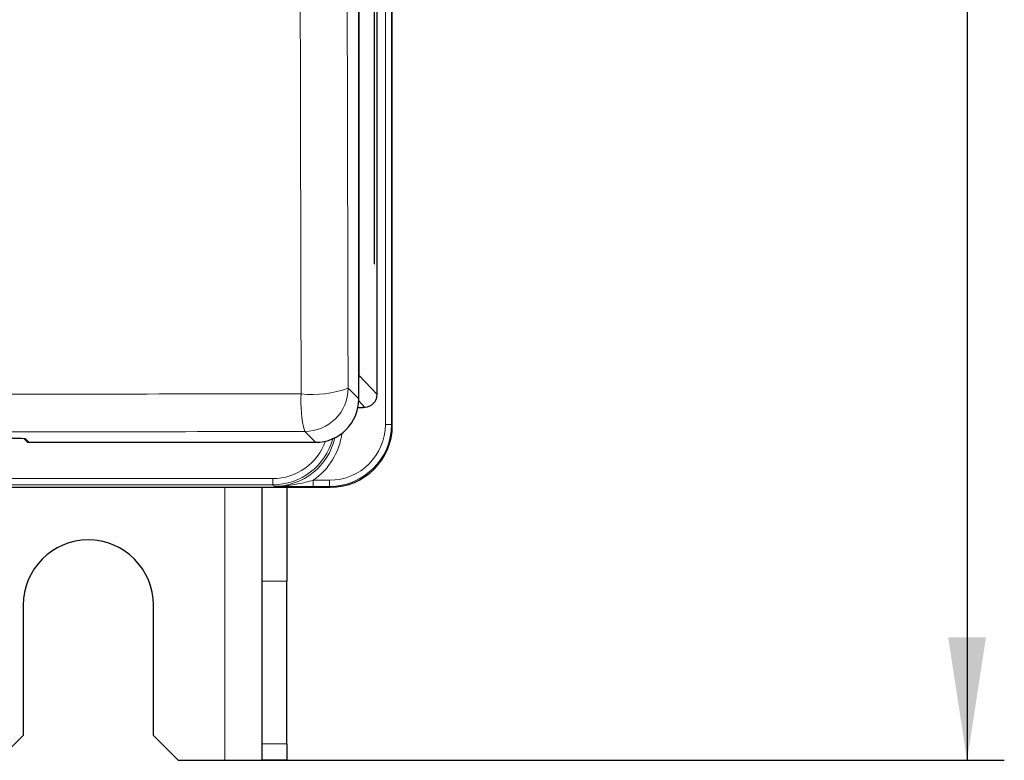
# Model space of a CAD drawing. Header units: millimetres. Extents: x 5 to 418, y 2 to 292.
# Tile 4 of 61: x 115 to 142, y 86 to 106. Entities that reach past the tile are written whole.
import ezdxf

# ---------------------------------------------------------------- set-up
doc = ezdxf.new("R2010")
doc.units = ezdxf.units.MM
doc.layers.add('SLD-0', color=7, linetype='Continuous')
doc.styles.add('SLDTEXTSTYLE1', font='TXT', dxfattribs={"width": 0.605})
doc.dimstyles.new('SLDDIMSTYLE0', dxfattribs={"dimtxt": 3.5, "dimasz": 3.302, "dimexe": 0, "dimexo": 0.0625, "dimgap": 0.875, "dimtad": 1, "dimlfac": 3, "dimrnd": 1e-09, "dimzin": 12, "dimdsep": 46, "dimtxsty": 'SLDTEXTSTYLE1', "dimsah": 1, "dimcen": 0.09, "dimadec": 0, "dimazin": 3, "dimtfac": 1, "dimtofl": 0, "dimtmove": 0, "dimatfit": 3, "dimfxl": 1, "dimfrac": 2, "dimtolj": 1, "dimtzin": 12, "dimarcsym": 0})

# ---------------------------------------------------------------- blocks, each defined once
blk = doc.blocks.new('_D_2')
at = {"layer": 'SLD-0', "color": 7}
for p, q in [((120.789, 261.169), (141.729, 261.169)), ((140.729, 261.169), (140.729, 86.169)), ((120.789, 86.169), (141.729, 86.169))]:
    blk.add_line(p, q, dxfattribs=at)
for centre, start, end in [((138.043, 172.308), 63.4349, 116.5651), ((138.043, 175.031), 243.4349, 296.5651)]:
    blk.add_arc(centre, 6.006, start, end, dxfattribs=at)
for points in [[(140.729, 261.169), (140.221, 257.867), (141.237, 257.867)], [(140.729, 86.169), (141.237, 89.471), (140.221, 89.471)]]:
    blk.add_solid(points, dxfattribs=at)
at = {"layer": 'SLD-0', "color": 7, "insert": (136.218, 169.659), "char_height": 3.5, "attachment_point": 1, "rotation": 90, "style": 'SLDTEXTSTYLE1'}
blk.add_mtext('525', dxfattribs=at)

msp = doc.modelspace()

# ---------------------------------------------------------------- linework, layer by layer
at = {"color": 7, "linetype": 'Continuous', "lineweight": 18}
for p, q in [((125.1016, 95.1896), (125.1016, 251.8361)), ((125.2683, 251.8361), (125.2683, 95.1896)), ((124.4001, 108.745), (124.4001, 96.5015)), ((124.3896, 96.5015), (124.4001, 96.5015)), ((124.4001, 96.5015), (124.8785, 95.9888)), ((124.1005, 96.1654), (124.3896, 95.8753)), ((124.5452, 95.6555), (124.3885, 95.8235)), ((124.4887, 95.6555), (124.5452, 95.6555)), ((124.4887, 95.6459), (124.4887, 95.6555)), ((124.5452, 95.6555), (124.5466, 95.6555)), ((123.2231, 94.7088), (122.934, 94.9989)), ((125.1016, 95.1896), (125.2683, 95.1896)), ((125.2683, 95.1896), (125.2887, 95.1692)), ((115.4315, 94.8), (115.5209, 94.7088)), ((114.622, 93.7364), (122.0786, 93.7364)), ((122.0786, 93.5698), (122.0786, 93.7364)), ((123.1652, 93.6899), (123.1652, 93.5232)), ((123.1652, 93.6899), (123.6019, 93.6899)), ((123.6019, 93.6899), (123.6019, 93.5232)), ((122.0786, 93.5698), (114.622, 93.5698)), ((120.7887, 93.5028), (120.7887, 86.1695)), ((122.1194, 93.5289), (122.0786, 93.5698)), ((123.6019, 93.5232), (123.1652, 93.5232)), ((123.6223, 93.5028), (123.6019, 93.5232)), ((122.4553, 90.9807), (121.7887, 90.9807)), ((121.7887, 86.616), (122.4553, 86.616))]:
    msp.add_line(p, q, dxfattribs=at)
at = {"color": 7, "linetype": 'Continuous', "lineweight": 25}
for p, q in [((125.2887, 95.1692), (125.2887, 251.8361)), ((124.8785, 95.9888), (124.8785, 251.5019)), ((124.8042, 245.1361), (124.8042, 99.5028)), ((124.8121, 99.5028), (124.8121, 245.1361)), ((124.3896, 95.8753), (124.3896, 108.4529)), ((124.8042, 99.5028), (124.8121, 99.5028)), ((124.3669, 95.6459), (124.4887, 95.6459)), ((124.4912, 95.6555), (124.5465, 95.6555)), ((124.5466, 95.6555), (124.5579, 95.6558)), ((115.3989, 94.8046), (115.4733, 94.7288)), ((115.5209, 94.7088), (123.2231, 94.7088)), ((114.622, 93.5028), (123.6223, 93.5028)), ((121.7887, 90.9807), (121.7887, 93.5028)), ((122.4553, 93.5028), (122.4553, 90.9807)), ((121.7887, 86.616), (121.7887, 90.9807)), ((122.4553, 86.616), (122.4553, 90.9807)), ((115.372, 90.3361), (115.372, 86.8361)), ((118.872, 86.8361), (118.872, 90.3361)), ((114.7053, 86.1695), (115.372, 86.8361)), ((118.872, 86.8361), (119.5387, 86.1695)), ((121.7887, 86.1695), (121.7887, 86.616)), ((122.4553, 86.616), (122.4553, 86.1695)), ((119.5387, 86.1695), (120.7887, 86.1695)), ((120.7887, 86.1695), (121.7887, 86.1695)), ((122.4553, 86.1695), (121.7887, 86.1695))]:
    msp.add_line(p, q, dxfattribs=at)
at = {"color": 7, "linetype": 'Continuous', "lineweight": 18, "flags": 128}
msp.add_lwpolyline([(115.4315, 94.8), (115.4185, 94.8013), (115.4093, 94.8038)], dxfattribs=at)
at = {"color": 7, "linetype": 'Continuous', "lineweight": 18}
for centre, radius, start, end in [((123.155, 98.6721), 2.6791, 263.22472, 290.66725), ((122.9336, 96.1658), 1.1669, 270.02116, 359.97878), ((125.9698, 95.7949), 3.1383, 176.03895, 194.69265), ((124.4887, 95.7126), 0.0667, 269.99965, 301.10783), ((115.5208, 94.7754), 0.0666, 224.43372, 270.02051)]:
    msp.add_arc(centre, radius, start, end, dxfattribs=at)
at = {"color": 7, "linetype": 'Continuous', "lineweight": 25}
for centre, radius, start, end in [((124.4887, 95.7126), 0.0667, 270, 301.13043), ((115.5209, 94.7755), 0.0667, 224.43262, 270), ((117.122, 90.3361), 1.75, 0, 180)]:
    msp.add_arc(centre, radius, start, end, dxfattribs=at)
at = {"color": 7, "linetype": 'Continuous', "lineweight": 18}
for centre, major_axis, ratio, start_param, end_param in [((124.0668, 96.5016), (-0.2275, 0.2438), 0.9997931, 3.7097766, 3.9614062), ((123.6014, 95.1901), (1.061, -1.061), 0.9996955, 5.4979394, 7.0684312), ((123.6014, 95.1901), (1.1788, -1.1788), 0.9997563, 5.4979394, 7.0684312), ((122.0781, 95.2366), (1.1788, -1.1788), 0.9997563, 5.4979394, 6.8071529), ((122.0781, 95.2366), (1.061, -1.061), 0.9996955, 5.4979394, 6.7318554), ((122.1188, 95.1959), (1.1789, -1.1789), 0.9996346, 5.4979394, 6.8489854), ((122.1188, 95.1959), (1.2968, -1.2968), 0.9996955, 6.1049534, 6.9354128)]:
    msp.add_ellipse(centre, major_axis=major_axis, ratio=ratio, start_param=start_param, end_param=end_param, dxfattribs=at)
at = {"color": 7, "linetype": 'Continuous', "lineweight": 25}
for centre, major_axis, ratio, start_param, end_param in [((123.2228, 95.8756), (-0.8237, 0.8266), 0.9997203, 2.3581051, 3.9285857), ((124.5451, 95.9889), (-0.2275, 0.2438), 0.9997931, 2.4288866, 3.9614062), ((123.6218, 95.1697), (1.1789, -1.1789), 0.9996955, 5.4979394, 7.0684312), ((114.1983, 94.7996), (1.2333, 0), 0.0178042, 0.0174533, 1.5707963)]:
    msp.add_ellipse(centre, major_axis=major_axis, ratio=ratio, start_param=start_param, end_param=end_param, dxfattribs=at)
at = {"color": 7, "linetype": 'Continuous', "lineweight": 18}
for points, knots in [([(123.9609, 195.8071), (123.9632, 191.3308), (123.9679, 182.3781), (123.9793, 168.8925), (123.994, 155.3519), (124.0124, 141.7581), (124.0343, 128.1799), (124.0625, 112.9729), (124.0866, 102.3148), (124.1005, 96.1654)], [0, 0, 0, 0, 0.134348, 0.268696, 0.4050088, 0.5413216, 0.6776766, 0.8140316, 1, 1, 1, 1]), ([(122.8389, 96.0117), (122.825, 102.1687), (122.801, 112.8402), (122.7728, 128.0662), (122.7509, 141.6612), (122.7326, 155.272), (122.7179, 168.8132), (122.7065, 182.2827), (122.7018, 191.2137), (122.6995, 195.6793)], [0, 0, 0, 0, 0.1861515, 0.3226408, 0.4591301, 0.5955772, 0.7320242, 0.8660121, 1, 1, 1, 1]), ([(97.4553, 96.0087), (97.4554, 96.0087), (99.7061, 96.0058), (104.2148, 96.0015), (110.9851, 96.0004), (117.1976, 96.0039), (121.1435, 96.0094), (122.8389, 96.0117)], [0, 0, 0, 0, 0.00000079, 0.26642141, 0.53285089, 0.79928084, 1, 1, 1, 1]), ([(122.934, 94.9989), (121.2268, 94.9967), (117.2535, 94.9915), (110.9983, 94.9883), (104.1799, 94.989), (99.6429, 94.9937), (97.3744, 94.9961)], [0, 0, 0, 0, 0.200722, 0.4671477, 0.7335736, 1, 1, 1, 1]), ([(123.1652, 93.6899), (123.0284, 93.654), (122.759, 93.5834), (122.4172, 93.5373), (122.2065, 93.529), (122.1286, 93.5289), (122.121, 93.5289), (122.1194, 93.5289)], [0, 0, 0, 0, 0.3948771, 0.7777329, 0.9782923, 0.995594, 1, 1, 1, 1]), ([(123.1652, 93.5232), (123.013, 93.5235), (122.7237, 93.5242), (122.3859, 93.5268), (122.1911, 93.5283), (122.1208, 93.5289), (122.1194, 93.5289)], [0, 0, 0, 0, 0.4148818, 0.7884813, 0.9959439, 1, 1, 1, 1])]:
    msp.add_open_spline(points, degree=3, knots=knots, dxfattribs=at)

# ---------------------------------------------------------------- dimensions: what is measured, and where the dimension line sits
at = {"layer": 'SLD-0', "color": 7}
dim = msp.add_linear_dim(base=(140.7293, 86.1695), p1=(120.7887, 261.1695), p2=(120.7887, 86.1695), angle=90, text='(<>)', dimstyle='SLDDIMSTYLE0', dxfattribs=at)
dim.commit()
dim.dimension.update_dxf_attribs({"geometry": '_D_2', "text_midpoint": (140.7293, 173.6695), "dimtype": 160})

doc.saveas('drawing.dxf')
